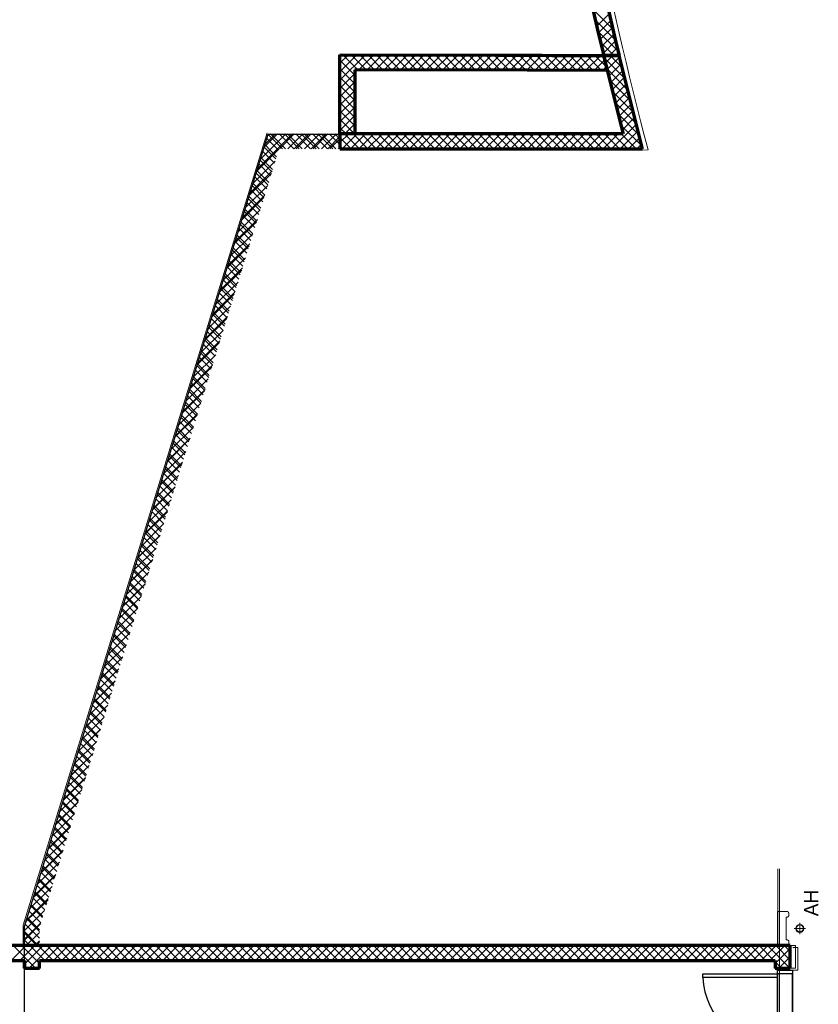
# Model space of a CAD drawing. Header units: millimetres. Extents: x 98667 to 994031, y -2704 to 533009.
# Tile 238 of 256: x 647249 to 657916, y 431122 to 444267. Entities that reach past the tile are written whole.
import ezdxf

# ---------------------------------------------------------------- set-up
doc = ezdxf.new("R2010")
doc.units = ezdxf.units.MM
doc.layers.get('Defpoints').update_dxf_attribs({"color": 251})
doc.layers.add('0_LOUNGES', color=7, linetype='Continuous', true_color=0xfac800)
for name, color, linetype, lineweight in [('A-WALL-FNSH', 1, 'Continuous', 15), ('A-WALL-FULL', 6, 'Continuous', 70), ('A-WALL-PATT', 5, 'Continuous', 15), ('AP0300R00$0$AP0300R00$0$A-CLNG_Lighting', 3, 'Continuous', 13), ('AP0300R00$0$AP0300R00$0$A-FLOR-SPCL', 1, 'Continuous', 15), ('AP0300R00$0$AP0300R00$0$A-RETAIL LINE', 5, 'Continuous', 15), ('AP0300R00$0$AP0300R00$1$A-DOOR-FULL', 2, 'Continuous', 25), ('AP0300R00$0$AP0300R00$1$A-DOOR-HEAD', 3, 'Continuous', 35), ('AP0300R00$0$I-ELEV-THIN', 2, 'Continuous', 25)]:
    doc.layers.add(name, color=color, linetype=linetype, lineweight=lineweight)
doc.layers.add('A-WALL-PATT-50', color=5, linetype='Continuous')
doc.styles.add('AP0300R00$0$AP0300R00$0$Helvetica', font='txt')

# ---------------------------------------------------------------- blocks, each defined once
blk = doc.blocks.new('AP0300R00$0$AP0300R00$0$Group-213')
at = {"layer": 'AP0300R00$0$AP0300R00$0$A-FLOR-SPCL', "linetype": 'Continuous'}
for p, q in [((-75, 0), (75, 0)), ((0, -75), (0, 75))]:
    blk.add_line(p, q, dxfattribs=at)

msp = doc.modelspace()

# ---------------------------------------------------------------- linework, layer by layer
at = {"layer": '0_LOUNGES', "color": 251, "extrusion": (-9.9569e-08, 8.03241e-09, 1)}
for p, q in [((651527, 442740, 0), (651526, 443796, 0)), ((651526, 443796, 0), (655064, 443773, 0)), ((647314, 432161, 0), (650569, 442740, 0)), ((650569, 442740, 0), (651527, 442740, 0)), ((647314, 429402, 0), (647314, 432161, 0))]:
    msp.add_line(p, q, dxfattribs=at)
msp.add_arc((716432, 458608, 0), 63136, 180.07976, 193.59026, dxfattribs=at)
at = {"layer": 'A-WALL-FNSH', "color": 251, "linetype": 'ByBlock'}
for p, q in [((647297, 432180), (650554, 442759)), ((647297, 432180), (650554, 442759)), ((654724, 442524), (655642, 442531)), ((647297, 431906), (647297, 432180)), ((647297, 431906), (647297, 432180)), ((657541, 431906), (657611, 431906)), ((657611, 431906), (657611, 431606)), ((647297, 431691), (644423, 431691)), ((647297, 431606), (647297, 431691)), ((647527, 431606), (647527, 431691)), ((647527, 431691), (657326, 431691)), ((657326, 431691), (657326, 431606)), ((647312, 431606), (647297, 431606)), ((647512, 431606), (647527, 431606)), ((657326, 431606), (657342, 431606)), ((657611, 431606), (657541, 431606))]:
    msp.add_line(p, q, dxfattribs=at)
at = {"layer": 'A-WALL-FNSH', "color": 251, "linetype": 'ByBlock', "lineweight": 0}
for p, q in [((657574, 431879, 0), (657644, 431879, 0)), ((657574, 431879, 0), (657644, 431879, 0)), ((657644, 431879, 0), (657643, 431579, 0)), ((657644, 431879, 0), (657643, 431579, 0)), ((657643, 431579, 0), (657573, 431579, 0)), ((657643, 431579, 0), (657573, 431579, 0))]:
    msp.add_line(p, q, dxfattribs=at)
at = {"layer": 'A-WALL-FNSH', "color": 251, "linetype": 'ByBlock'}
msp.add_arc((717516, 458678), 63947, 188.87032, 194.62654, dxfattribs=at)
at = {"layer": 'A-WALL-FULL', "color": 251, "linetype": 'ByBlock'}
for p, q in [((651527, 442744), (651527, 443800)), ((651527, 443800), (654227, 443793)), ((654227, 443793), (655049, 443791)), ((655049, 443791, 0), (655255, 443791, 0)), ((655049, 443791), (655097, 443591)), ((655255, 443790), (655049, 443791)), ((655049, 443791), (655308, 442744)), ((655255, 443791), (655049, 443791)), ((655566, 442544), (655255, 443790)), ((654027, 443594), (651727, 443600)), ((651727, 443600), (651727, 442744)), ((655097, 443591), (654027, 443594)), ((651527, 442744), (651526, 442544)), ((651727, 442744), (651527, 442744)), ((655308, 442744), (651527, 442744)), ((651526, 442544), (655566, 442544))]:
    msp.add_line(p, q, dxfattribs=at)
at = {"layer": 'A-WALL-FULL', "color": 251}
for p, q in [((651527, 442744, 0), (651526, 442544, 0)), ((657541, 431906), (644493, 431906)), ((657541, 431606), (657541, 431906)), ((644426, 431706), (647312, 431706)), ((647312, 431706), (647312, 431606)), ((647512, 431606), (647512, 431706)), ((647512, 431706), (657341, 431706)), ((657341, 431706), (657342, 431606)), ((647312, 431606), (647512, 431606)), ((657342, 431606), (657541, 431606))]:
    msp.add_line(p, q, dxfattribs=at)
at = {"layer": 'A-WALL-FULL', "color": 251, "linetype": 'ByBlock'}
for centre, radius, start, end in [((717373, 458653), 64071, 188.86136, 193.43654), ((717517, 458678), 64017, 188.86699, 193.44722)]:
    msp.add_arc(centre, radius, start, end, dxfattribs=at)
at = {"layer": 'A-WALL-PATT', "color": 251, "linetype": 'Continuous'}
for p, q in [((655207, 443993), (654939, 444263)), ((654979, 444090), (655145, 444256)), ((655021, 443909), (655188, 444074)), ((655184, 443791), (655007, 443969)), ((651527, 443685), (651642, 443800)), ((651527, 443461), (651867, 443799)), ((651764, 443600), (651565, 443800)), ((651989, 443599), (651790, 443799)), ((651891, 443599), (652091, 443799)), ((652213, 443598), (652014, 443799)), ((652115, 443599), (652316, 443798)), ((652438, 443598), (652238, 443798)), ((652340, 443598), (652540, 443798)), ((652662, 443597), (652463, 443798)), ((652564, 443597), (652765, 443797)), ((652887, 443597), (652687, 443797)), ((652789, 443597), (652989, 443796)), ((653111, 443596), (652912, 443797)), ((653013, 443596), (653214, 443796)), ((653336, 443595), (653136, 443796)), ((653238, 443596), (653439, 443795)), ((653560, 443595), (653361, 443795)), ((653462, 443595), (653663, 443795)), ((653785, 443594), (653585, 443795)), ((653687, 443595), (653888, 443794)), ((654009, 443594), (653810, 443794)), ((653912, 443594), (654112, 443793)), ((654234, 443593), (654034, 443794)), ((654136, 443593), (654337, 443793)), ((654458, 443592), (654259, 443793)), ((654361, 443593), (654561, 443792)), ((654683, 443592), (654483, 443792)), ((654585, 443592), (654786, 443792)), ((654907, 443591), (654708, 443792)), ((654810, 443592), (655010, 443791)), ((655086, 443636), (654932, 443791)), ((655073, 443693), (655172, 443791)), ((655128, 443791), (655230, 443893)), ((655256, 443784), (655250, 443790)), ((655331, 443484), (655057, 443760)), ((655118, 443513), (655283, 443677)), ((651727, 443412), (651527, 443613)), ((655034, 443591), (655085, 443641)), ((651527, 443237), (651727, 443436)), ((651727, 443187), (651527, 443388)), ((655406, 443183), (655131, 443460)), ((655162, 443333), (655328, 443498)), ((655207, 443154), (655373, 443319)), ((651527, 443014), (651727, 443213)), ((651727, 442962), (651527, 443163)), ((655482, 442882), (655205, 443161)), ((655251, 442974), (655417, 443139)), ((651527, 442790), (651727, 442989)), ((651720, 442744), (651527, 442938)), ((655295, 442794), (655462, 442960)), ((650420, 442272), (650892, 442744)), ((650520, 442596), (650667, 442744)), ((650759, 442544), (650564, 442739)), ((650984, 442544), (650784, 442744)), ((650916, 442544), (651116, 442744)), ((651208, 442544), (651008, 442744)), ((651141, 442544), (651341, 442744)), ((651433, 442544), (651233, 442744)), ((651527, 442674), (651457, 442744)), ((651527, 442628), (651643, 442744)), ((651788, 442544), (651589, 442744)), ((651667, 442544), (651868, 442744)), ((651706, 442744), (651727, 442765)), ((652012, 442544), (651813, 442744)), ((651892, 442544), (652093, 442744)), ((652236, 442544), (652037, 442744)), ((652117, 442544), (652318, 442744)), ((652460, 442544), (652261, 442744)), ((652342, 442544), (652543, 442744)), ((652684, 442544), (652485, 442744)), ((652567, 442544), (652768, 442744)), ((652908, 442544), (652709, 442744)), ((652792, 442544), (652993, 442744)), ((653132, 442544), (652933, 442744)), ((653017, 442544), (653218, 442744)), ((653356, 442544), (653157, 442744)), ((653242, 442544), (653444, 442744)), ((653579, 442544), (653381, 442744)), ((653468, 442544), (653669, 442744)), ((653803, 442544), (653604, 442744)), ((653693, 442544), (653894, 442744)), ((654027, 442544), (653828, 442744)), ((653918, 442544), (654119, 442744)), ((654251, 442544), (654052, 442744)), ((654143, 442544), (654344, 442744)), ((654475, 442544), (654276, 442744)), ((654368, 442544), (654569, 442744)), ((654699, 442544), (654500, 442744)), ((654593, 442544), (654794, 442744)), ((654923, 442544), (654724, 442744)), ((654818, 442544), (655019, 442744)), ((655147, 442544), (654948, 442744)), ((655044, 442544), (655245, 442744)), ((655371, 442544), (655172, 442744)), ((655269, 442544), (655507, 442781)), ((655557, 442582), (655279, 442861)), ((651365, 442544), (651527, 442706)), ((655494, 442544), (655552, 442601)), ((650671, 442408), (650511, 442568)), ((651564, 442544), (651527, 442582)), ((650618, 442236), (650458, 442396)), ((650320, 441948), (650622, 442250)), ((650565, 442064), (650405, 442224)), ((650512, 441893), (650352, 442053)), ((650220, 441623), (650523, 441926)), ((650460, 441721), (650300, 441881)), ((650407, 441549), (650247, 441709)), ((650120, 441299), (650423, 441601)), ((650354, 441378), (650194, 441538)), ((650301, 441206), (650141, 441366)), ((650020, 440975), (650323, 441277)), ((650248, 441034), (650088, 441194)), ((650195, 440863), (650035, 441023)), ((649921, 440650), (650223, 440953)), ((650142, 440691), (649982, 440851)), ((649821, 440326), (650123, 440628)), ((650090, 440519), (649930, 440679)), ((650037, 440348), (649877, 440508)), ((649721, 440002), (650023, 440304)), ((649984, 440176), (649824, 440336)), ((649931, 440004), (649771, 440164)), ((649621, 439677), (649923, 439980)), ((649878, 439833), (649718, 439993)), ((649825, 439661), (649665, 439821)), ((649521, 439353), (649824, 439655)), ((649773, 439489), (649613, 439649)), ((649720, 439318), (649560, 439478)), ((649421, 439028), (649724, 439331)), ((649667, 439146), (649507, 439306)), ((649614, 438974), (649454, 439134)), ((649321, 438704), (649624, 439006)), ((649561, 438803), (649401, 438963)), ((649508, 438631), (649348, 438791)), ((649222, 438380), (649524, 438682)), ((649455, 438459), (649295, 438619)), ((649403, 438288), (649243, 438448)), ((649122, 438055), (649424, 438358)), ((649350, 438116), (649190, 438276)), ((649022, 437731), (649324, 438033)), ((649297, 437945), (649137, 438105)), ((649244, 437773), (649084, 437933)), ((649191, 437601), (649031, 437761)), ((648922, 437407), (649224, 437709)), ((649138, 437430), (648978, 437590)), ((648822, 437082), (649125, 437385)), ((649086, 437258), (648926, 437418)), ((649033, 437086), (648873, 437246)), ((648722, 436758), (649025, 437060)), ((648980, 436915), (648820, 437075)), ((648927, 436743), (648767, 436903)), ((648622, 436434), (648925, 436736)), ((648874, 436571), (648714, 436731)), ((648821, 436400), (648661, 436560)), ((648523, 436109), (648825, 436412)), ((648768, 436228), (648608, 436388)), ((648716, 436056), (648556, 436216)), ((648423, 435785), (648725, 436087)), ((648663, 435885), (648503, 436045)), ((648610, 435713), (648450, 435873)), ((648323, 435460), (648625, 435763)), ((648557, 435541), (648397, 435701)), ((648504, 435370), (648344, 435530)), ((648223, 435136), (648525, 435438)), ((648451, 435198), (648291, 435358)), ((648123, 434812), (648426, 435114)), ((648399, 435026), (648239, 435186)), ((648346, 434855), (648186, 435015)), ((648293, 434683), (648133, 434843)), ((648023, 434487), (648326, 434790)), ((648240, 434511), (648080, 434671)), ((647923, 434163), (648226, 434465)), ((648187, 434340), (648027, 434500)), ((648134, 434168), (647974, 434328)), ((647824, 433839), (648126, 434141)), ((648081, 433996), (647921, 434156)), ((648029, 433825), (647869, 433985)), ((647724, 433514), (648026, 433817)), ((647976, 433653), (647816, 433813)), ((647923, 433481), (647763, 433641)), ((647624, 433190), (647926, 433492)), ((647870, 433310), (647710, 433470)), ((647817, 433138), (647657, 433298)), ((647524, 432866), (647826, 433168)), ((647764, 432966), (647604, 433126)), ((647711, 432795), (647551, 432955)), ((647424, 432541), (647727, 432844)), ((647659, 432623), (647499, 432783)), ((647606, 432451), (647446, 432611)), ((647324, 432217), (647627, 432519)), ((647553, 432280), (647393, 432440)), ((647513, 432095), (647340, 432268)), ((647312, 431980), (647527, 432195)), ((647478, 431906), (647313, 432071)), ((647462, 431906), (647512, 431956)), ((647136, 431706), (647337, 431906)), ((647512, 431667), (647273, 431906)), ((647312, 431657), (647562, 431906)), ((647696, 431706), (647497, 431906)), ((647586, 431706), (647787, 431906)), ((647920, 431706), (647721, 431906)), ((647811, 431706), (648012, 431906)), ((648144, 431706), (647945, 431906)), ((648037, 431706), (648238, 431906)), ((648368, 431706), (648169, 431906)), ((648262, 431706), (648463, 431906)), ((648592, 431706), (648393, 431906)), ((648487, 431706), (648688, 431906)), ((648816, 431706), (648617, 431906)), ((648712, 431706), (648913, 431906)), ((649040, 431706), (648841, 431906)), ((648937, 431706), (649138, 431906)), ((649263, 431706), (649065, 431906)), ((649162, 431706), (649363, 431906)), ((649487, 431706), (649288, 431906)), ((649387, 431706), (649588, 431906)), ((649711, 431706), (649512, 431906)), ((649612, 431706), (649814, 431906)), ((649935, 431706), (649736, 431906)), ((649838, 431706), (650039, 431906)), ((650159, 431706), (649960, 431906)), ((650063, 431706), (650264, 431906)), ((650383, 431706), (650184, 431906)), ((650288, 431706), (650489, 431906)), ((650607, 431706), (650408, 431906)), ((650513, 431706), (650714, 431906)), ((650831, 431706), (650632, 431906)), ((650738, 431706), (650939, 431906)), ((651055, 431706), (650856, 431906)), ((650963, 431706), (651164, 431906)), ((651278, 431706), (651080, 431906)), ((651188, 431706), (651389, 431906)), ((651502, 431706), (651303, 431906)), ((651413, 431706), (651615, 431906)), ((651726, 431706), (651527, 431906)), ((651639, 431706), (651840, 431906)), ((651950, 431706), (651751, 431906)), ((651864, 431706), (652065, 431906)), ((652174, 431706), (651975, 431906)), ((652089, 431706), (652290, 431906)), ((652398, 431706), (652199, 431906)), ((652314, 431706), (652515, 431906)), ((652622, 431706), (652423, 431906)), ((652539, 431706), (652740, 431906)), ((652846, 431706), (652647, 431906)), ((652764, 431706), (652965, 431906)), ((653070, 431706), (652871, 431906)), ((652989, 431706), (653190, 431906)), ((653294, 431706), (653095, 431906)), ((653214, 431706), (653416, 431906)), ((653517, 431706), (653318, 431906)), ((653440, 431706), (653641, 431906)), ((653741, 431706), (653542, 431906)), ((653665, 431706), (653866, 431906)), ((653965, 431706), (653766, 431906)), ((653890, 431706), (654091, 431906)), ((654189, 431706), (653990, 431906)), ((654115, 431706), (654316, 431906)), ((654413, 431706), (654214, 431906)), ((654340, 431706), (654541, 431906)), ((654637, 431706), (654438, 431906)), ((654565, 431706), (654766, 431906)), ((654861, 431706), (654662, 431906)), ((654790, 431706), (654991, 431906)), ((655085, 431706), (654886, 431906)), ((655015, 431706), (655217, 431906)), ((655309, 431706), (655110, 431906)), ((655241, 431706), (655442, 431906)), ((655532, 431706), (655334, 431906)), ((655466, 431706), (655667, 431906)), ((655756, 431706), (655557, 431906)), ((655691, 431706), (655892, 431906)), ((655980, 431706), (655781, 431906)), ((655916, 431706), (656117, 431906)), ((656204, 431706), (656005, 431906)), ((656141, 431706), (656342, 431906)), ((656428, 431706), (656229, 431906)), ((656366, 431706), (656567, 431906)), ((656652, 431706), (656453, 431906)), ((656591, 431706), (656792, 431906)), ((656876, 431706), (656677, 431906)), ((656817, 431706), (657018, 431906)), ((657100, 431706), (656901, 431906)), ((657042, 431706), (657243, 431906)), ((657324, 431706), (657125, 431906)), ((657267, 431706), (657468, 431906)), ((657541, 431712), (657349, 431906)), ((657423, 431606), (657341, 431688)), ((657391, 431606), (657541, 431755)), ((647348, 431606), (647312, 431643)), ((647486, 431606), (647512, 431632))]:
    msp.add_line(p, q, dxfattribs=at)
at = {"layer": 'A-WALL-PATT-50', "color": 251, "linetype": 'Continuous'}
for p, q in [((655172, 444141), (654905, 444409)), ((654958, 444181), (655124, 444347)), ((655207, 443993), (654939, 444263)), ((654979, 444090), (655145, 444256)), ((655242, 443846), (654973, 444116)), ((655000, 443999), (655166, 444165)), ((655021, 443909), (655188, 444074)), ((655184, 443791), (655007, 443969)), ((655043, 443818), (655209, 443983)), ((651527, 443797), (651530, 443800)), ((651527, 443685), (651642, 443800)), ((651527, 443573), (651754, 443800)), ((651527, 443461), (651867, 443799)), ((651764, 443600), (651565, 443800)), ((651877, 443599), (651677, 443800)), ((651778, 443600), (651979, 443799)), ((651989, 443599), (651790, 443799)), ((651891, 443599), (652091, 443799)), ((652101, 443599), (651902, 443799)), ((652003, 443599), (652204, 443798)), ((652213, 443598), (652014, 443799)), ((652115, 443599), (652316, 443798)), ((652326, 443598), (652126, 443799)), ((652228, 443598), (652428, 443798)), ((652438, 443598), (652238, 443798)), ((652340, 443598), (652540, 443798)), ((652550, 443598), (652351, 443798)), ((652452, 443598), (652653, 443797)), ((652662, 443597), (652463, 443798)), ((652564, 443597), (652765, 443797)), ((652775, 443597), (652575, 443797)), ((652677, 443597), (652877, 443797)), ((652887, 443597), (652687, 443797)), ((652789, 443597), (652989, 443796)), ((652999, 443596), (652800, 443797)), ((652901, 443597), (653102, 443796)), ((653111, 443596), (652912, 443797)), ((653013, 443596), (653214, 443796)), ((653224, 443596), (653024, 443796)), ((653126, 443596), (653326, 443795)), ((653336, 443595), (653136, 443796)), ((653238, 443596), (653439, 443795)), ((653448, 443595), (653249, 443796)), ((653350, 443595), (653551, 443795)), ((653560, 443595), (653361, 443795)), ((653462, 443595), (653663, 443795)), ((653673, 443595), (653473, 443795)), ((653575, 443595), (653775, 443794)), ((653785, 443594), (653585, 443795)), ((653687, 443595), (653888, 443794)), ((653897, 443594), (653698, 443794)), ((653799, 443594), (654000, 443794)), ((654009, 443594), (653810, 443794)), ((653912, 443594), (654112, 443793)), ((654121, 443593), (653922, 443794)), ((654024, 443594), (654224, 443793)), ((654234, 443593), (654034, 443794)), ((654136, 443593), (654337, 443793)), ((654346, 443593), (654147, 443793)), ((654248, 443593), (654449, 443793)), ((654458, 443592), (654259, 443793)), ((654361, 443593), (654561, 443792)), ((654570, 443592), (654371, 443793)), ((654473, 443592), (654673, 443792)), ((654683, 443592), (654483, 443792)), ((654585, 443592), (654786, 443792)), ((654795, 443592), (654595, 443792)), ((654697, 443592), (654898, 443791)), ((654907, 443591), (654708, 443792)), ((654810, 443592), (655010, 443791)), ((655019, 443591), (654820, 443792)), ((655086, 443636), (654932, 443791)), ((655072, 443791), (655042, 443821)), ((655051, 443785), (655044, 443791)), ((655051, 443783), (655059, 443791)), ((655073, 443693), (655172, 443791)), ((655128, 443791), (655230, 443893)), ((655294, 443634), (655138, 443791)), ((655241, 443791), (655252, 443802)), ((655256, 443784), (655250, 443790)), ((651727, 443525), (651527, 443726)), ((654922, 443591), (655063, 443732)), ((655331, 443484), (655057, 443760)), ((655096, 443603), (655261, 443767)), ((655118, 443513), (655283, 443677)), ((651727, 443412), (651527, 443613)), ((651527, 443349), (651727, 443548)), ((655034, 443591), (655085, 443641)), ((655369, 443333), (655094, 443610)), ((655140, 443423), (655305, 443588)), ((651727, 443300), (651527, 443501)), ((651527, 443237), (651727, 443436)), ((651727, 443187), (651527, 443388)), ((655406, 443183), (655131, 443460)), ((655162, 443333), (655328, 443498)), ((655184, 443244), (655350, 443408)), ((651527, 443126), (651727, 443324)), ((651727, 443074), (651527, 443276)), ((655444, 443033), (655168, 443310)), ((655207, 443154), (655373, 443319)), ((651527, 443014), (651727, 443213)), ((651727, 442962), (651527, 443163)), ((655482, 442882), (655205, 443161)), ((655229, 443064), (655395, 443229)), ((655251, 442974), (655417, 443139)), ((651527, 442902), (651727, 443101)), ((651727, 442849), (651527, 443050)), ((655519, 442732), (655242, 443011)), ((655273, 442884), (655440, 443050)), ((651527, 442790), (651727, 442989)), ((651720, 442744), (651527, 442938)), ((651593, 442744), (651727, 442877)), ((655156, 442544), (655485, 442870)), ((655295, 442794), (655462, 442960)), ((650459, 442399), (650805, 442743)), ((650509, 442561), (650692, 442743)), ((650558, 442722), (650580, 442744)), ((650799, 442544), (650601, 442744)), ((650911, 442544), (650713, 442743)), ((650717, 442544), (650917, 442743)), ((651023, 442544), (650825, 442743)), ((650829, 442544), (651029, 442742)), ((651135, 442544), (650937, 442743)), ((650942, 442544), (651141, 442742)), ((651247, 442544), (651050, 442742)), ((651055, 442544), (651254, 442742)), ((651359, 442544), (651162, 442742)), ((651167, 442544), (651366, 442742)), ((651471, 442544), (651274, 442742)), ((651280, 442544), (651478, 442741)), ((651527, 442601), (651386, 442741)), ((651527, 442713), (651499, 442741)), ((651608, 442744), (651527, 442825)), ((651527, 442741), (651530, 442744)), ((651527, 442628), (651643, 442744)), ((651554, 442544), (651755, 442744)), ((651788, 442544), (651589, 442744)), ((651667, 442544), (651868, 442744)), ((651900, 442544), (651701, 442744)), ((651706, 442744), (651727, 442765)), ((651779, 442544), (651980, 442744)), ((652012, 442544), (651813, 442744)), ((651892, 442544), (652093, 442744)), ((652124, 442544), (651925, 442744)), ((652004, 442544), (652205, 442744)), ((652236, 442544), (652037, 442744)), ((652117, 442544), (652318, 442744)), ((652348, 442544), (652149, 442744)), ((652229, 442544), (652430, 442744)), ((652460, 442544), (652261, 442744)), ((652342, 442544), (652543, 442744)), ((652572, 442544), (652373, 442744)), ((652455, 442544), (652656, 442744)), ((652684, 442544), (652485, 442744)), ((652567, 442544), (652768, 442744)), ((652796, 442544), (652597, 442744)), ((652680, 442544), (652881, 442744)), ((652908, 442544), (652709, 442744)), ((652792, 442544), (652993, 442744)), ((653020, 442544), (652821, 442744)), ((652905, 442544), (653106, 442744)), ((653132, 442544), (652933, 442744)), ((653017, 442544), (653218, 442744)), ((653244, 442544), (653045, 442744)), ((653130, 442544), (653331, 442744)), ((653356, 442544), (653157, 442744)), ((653242, 442544), (653444, 442744)), ((653468, 442544), (653269, 442744)), ((653355, 442544), (653556, 442744)), ((653579, 442544), (653381, 442744)), ((653468, 442544), (653669, 442744)), ((653691, 442544), (653493, 442744)), ((653580, 442544), (653781, 442744)), ((653803, 442544), (653604, 442744)), ((653693, 442544), (653894, 442744)), ((653915, 442544), (653716, 442744)), ((653805, 442544), (654006, 442744)), ((654027, 442544), (653828, 442744)), ((653918, 442544), (654119, 442744)), ((654139, 442544), (653940, 442744)), ((654030, 442544), (654232, 442744)), ((654251, 442544), (654052, 442744)), ((654143, 442544), (654344, 442744)), ((654363, 442544), (654164, 442744)), ((654256, 442544), (654457, 442744)), ((654475, 442544), (654276, 442744)), ((654368, 442544), (654569, 442744)), ((654587, 442544), (654388, 442744)), ((654481, 442544), (654682, 442744)), ((654699, 442544), (654500, 442744)), ((654593, 442544), (654794, 442744)), ((654811, 442544), (654612, 442744)), ((654706, 442544), (654907, 442744)), ((654923, 442544), (654724, 442744)), ((654818, 442544), (655019, 442744)), ((655035, 442544), (654836, 442744)), ((654931, 442544), (655132, 442744)), ((655147, 442544), (654948, 442744)), ((655044, 442544), (655245, 442744)), ((655259, 442544), (655060, 442744)), ((655371, 442544), (655172, 442744)), ((655269, 442544), (655507, 442781)), ((655557, 442582), (655279, 442861)), ((655483, 442544), (655284, 442744)), ((650680, 442438), (650521, 442599)), ((650707, 442524), (650547, 442685)), ((651392, 442544), (651527, 442678)), ((651676, 442544), (651527, 442694)), ((655381, 442544), (655529, 442691)), ((655494, 442544), (655552, 442601)), ((650409, 442238), (650711, 442538)), ((650654, 442352), (650494, 442513)), ((651505, 442544), (651526, 442565)), ((651564, 442544), (651527, 442582)), ((650360, 442077), (650661, 442377)), ((650601, 442181), (650441, 442341)), ((650627, 442266), (650468, 442427)), ((650310, 441915), (650612, 442215)), ((650575, 442095), (650415, 442255)), ((650522, 441923), (650362, 442083)), ((650548, 442009), (650388, 442169)), ((650260, 441754), (650562, 442054)), ((650495, 441837), (650335, 441997)), ((650211, 441593), (650512, 441893)), ((650442, 441665), (650282, 441825)), ((650469, 441751), (650309, 441911)), ((650161, 441431), (650463, 441731)), ((650416, 441579), (650256, 441740)), ((650111, 441270), (650413, 441570)), ((650363, 441407), (650203, 441568)), ((650389, 441493), (650229, 441654)), ((650336, 441321), (650177, 441482)), ((650062, 441109), (650363, 441409)), ((650283, 441149), (650124, 441310)), ((650310, 441235), (650150, 441396)), ((650012, 440947), (650314, 441247)), ((650257, 441063), (650097, 441224)), ((649962, 440786), (650264, 441086)), ((650204, 440891), (650044, 441052)), ((650231, 440977), (650071, 441138)), ((649913, 440625), (650214, 440925)), ((650178, 440805), (650018, 440966)), ((649863, 440463), (650165, 440763)), ((650125, 440633), (649965, 440794)), ((650151, 440719), (649991, 440880)), ((650098, 440547), (649938, 440708)), ((649813, 440302), (650115, 440602)), ((650045, 440375), (649885, 440536)), ((650072, 440461), (649912, 440622)), ((649764, 440141), (650065, 440441)), ((649992, 440204), (649833, 440364)), ((650019, 440289), (649859, 440450)), ((649714, 439979), (650016, 440279)), ((649966, 440118), (649806, 440278)), ((649664, 439818), (649966, 440118)), ((649913, 439946), (649753, 440106)), ((649939, 440032), (649780, 440192)), ((649887, 439860), (649727, 440020)), ((649615, 439657), (649916, 439956)), ((649834, 439688), (649674, 439848)), ((649860, 439774), (649700, 439934)), ((649565, 439495), (649867, 439795)), ((649807, 439602), (649647, 439763)), ((649515, 439334), (649817, 439634)), ((649754, 439430), (649594, 439591)), ((649781, 439516), (649621, 439677)), ((649466, 439173), (649767, 439472)), ((649728, 439344), (649568, 439505)), ((649675, 439172), (649515, 439333)), ((649701, 439258), (649541, 439419)), ((649416, 439011), (649718, 439311)), ((649648, 439086), (649489, 439247)), ((649366, 438850), (649668, 439150)), ((649595, 438914), (649436, 439075)), ((649622, 439000), (649462, 439161)), ((649317, 438688), (649618, 438988)), ((649569, 438828), (649409, 438989)), ((649267, 438527), (649569, 438827)), ((649516, 438656), (649356, 438817)), ((649542, 438742), (649383, 438903)), ((649217, 438366), (649519, 438666)), ((649490, 438570), (649330, 438731)), ((649437, 438398), (649277, 438559)), ((649463, 438484), (649303, 438645)), ((649168, 438204), (649469, 438504)), ((649410, 438313), (649250, 438473)), ((649118, 438043), (649420, 438343)), ((649357, 438141), (649197, 438301)), ((649384, 438227), (649224, 438387)), ((649068, 437882), (649370, 438182)), ((649304, 437969), (649145, 438129)), ((649331, 438055), (649171, 438215)), ((649019, 437720), (649320, 438020)), ((649278, 437883), (649118, 438043)), ((649225, 437711), (649065, 437871)), ((649251, 437797), (649092, 437957)), ((648969, 437559), (649271, 437859)), ((649198, 437625), (649039, 437786)), ((648919, 437398), (649221, 437698)), ((649146, 437453), (648986, 437614)), ((649172, 437539), (649012, 437700)), ((648870, 437236), (649171, 437536)), ((649119, 437367), (648959, 437528)), ((648820, 437075), (649122, 437375)), ((649066, 437195), (648906, 437356)), ((649093, 437281), (648933, 437442)), ((648770, 436914), (649072, 437214)), ((649040, 437109), (648880, 437270)), ((648987, 436937), (648827, 437098)), ((649013, 437023), (648853, 437184)), ((648721, 436752), (649022, 437052)), ((648960, 436851), (648801, 437012)), ((648671, 436591), (648973, 436891)), ((648907, 436679), (648748, 436840)), ((648934, 436765), (648774, 436926)), ((648621, 436430), (648923, 436730)), ((648881, 436593), (648721, 436754)), ((648572, 436268), (648873, 436568)), ((648828, 436421), (648668, 436582)), ((648854, 436507), (648695, 436668)), ((648802, 436336), (648642, 436496)), ((648522, 436107), (648824, 436407)), ((648749, 436164), (648589, 436324)), ((648775, 436250), (648615, 436410)), ((648472, 435946), (648774, 436246)), ((648722, 436078), (648562, 436238)), ((648423, 435784), (648724, 436084)), ((648669, 435906), (648509, 436066)), ((648696, 435992), (648536, 436152)), ((648373, 435623), (648675, 435923)), ((648616, 435734), (648457, 435895)), ((648643, 435820), (648483, 435980)), ((648590, 435648), (648430, 435809)), ((648323, 435462), (648625, 435762)), ((648537, 435476), (648377, 435637)), ((648563, 435562), (648404, 435723)), ((648274, 435300), (648575, 435600)), ((648510, 435390), (648351, 435551)), ((648224, 435139), (648526, 435439)), ((648458, 435218), (648298, 435379)), ((648484, 435304), (648324, 435465)), ((648174, 434978), (648476, 435278)), ((648431, 435132), (648271, 435293)), ((648125, 434816), (648426, 435116)), ((648378, 434960), (648218, 435121)), ((648405, 435046), (648245, 435207)), ((648352, 434874), (648192, 435035)), ((648075, 434655), (648377, 434955)), ((648299, 434702), (648139, 434863)), ((648325, 434788), (648165, 434949)), ((648025, 434494), (648327, 434794)), ((648272, 434616), (648113, 434777)), ((647976, 434332), (648277, 434632)), ((648219, 434445), (648060, 434605)), ((648246, 434530), (648086, 434691)), ((647926, 434171), (648228, 434471)), ((648193, 434359), (648033, 434519)), ((648140, 434187), (647980, 434347)), ((648166, 434273), (648007, 434433)), ((647876, 434010), (648178, 434310)), ((648114, 434101), (647954, 434261)), ((647827, 433848), (648128, 434148)), ((648061, 433929), (647901, 434089)), ((648087, 434015), (647927, 434175)), ((647777, 433687), (648078, 433987)), ((648034, 433843), (647874, 434003)), ((647727, 433526), (648029, 433825)), ((647981, 433671), (647821, 433832)), ((648008, 433757), (647848, 433918)), ((647678, 433364), (647979, 433664)), ((647928, 433499), (647769, 433660)), ((647955, 433585), (647795, 433746)), ((647902, 433413), (647742, 433574)), ((647628, 433203), (647929, 433503)), ((647849, 433241), (647689, 433402)), ((647875, 433327), (647716, 433488)), ((647578, 433042), (647880, 433341)), ((647822, 433155), (647663, 433316)), ((647529, 432880), (647830, 433180)), ((647770, 432983), (647610, 433144)), ((647796, 433069), (647636, 433230)), ((647479, 432719), (647780, 433019)), ((647743, 432897), (647583, 433058)), ((647690, 432725), (647530, 432886)), ((647717, 432811), (647557, 432972)), ((647429, 432557), (647731, 432857)), ((647664, 432639), (647504, 432800)), ((647380, 432396), (647681, 432696)), ((647611, 432468), (647451, 432628)), ((647637, 432553), (647477, 432714)), ((647330, 432235), (647631, 432535)), ((647584, 432382), (647425, 432542)), ((647313, 432106), (647582, 432373)), ((647531, 432210), (647372, 432370)), ((647558, 432296), (647398, 432456)), ((647513, 432116), (647345, 432284)), ((647312, 431994), (647532, 432212)), ((647497, 431906), (647313, 432092)), ((647513, 432004), (647319, 432198)), ((647385, 431906), (647312, 431980)), ((647337, 431906), (647513, 432081)), ((647450, 431906), (647512, 431969)), ((647136, 431706), (647337, 431906)), ((647460, 431606), (647162, 431906)), ((647249, 431706), (647450, 431906)), ((647512, 431667), (647273, 431906)), ((647312, 431657), (647562, 431906)), ((647373, 431606), (647675, 431906)), ((647584, 431706), (647385, 431906)), ((647696, 431706), (647497, 431906)), ((647586, 431706), (647787, 431906)), ((647808, 431706), (647609, 431906)), ((647699, 431706), (647900, 431906)), ((647920, 431706), (647721, 431906)), ((647811, 431706), (648012, 431906)), ((648032, 431706), (647833, 431906)), ((647924, 431706), (648125, 431906)), ((648144, 431706), (647945, 431906)), ((648037, 431706), (648238, 431906)), ((648256, 431706), (648057, 431906)), ((648149, 431706), (648350, 431906)), ((648368, 431706), (648169, 431906)), ((648262, 431706), (648463, 431906)), ((648480, 431706), (648281, 431906)), ((648374, 431706), (648575, 431906)), ((648592, 431706), (648393, 431906)), ((648487, 431706), (648688, 431906)), ((648704, 431706), (648505, 431906)), ((648599, 431706), (648800, 431906)), ((648816, 431706), (648617, 431906)), ((648712, 431706), (648913, 431906)), ((648928, 431706), (648729, 431906)), ((648824, 431706), (649026, 431906)), ((649040, 431706), (648841, 431906)), ((648937, 431706), (649138, 431906)), ((649152, 431706), (648953, 431906)), ((649050, 431706), (649251, 431906)), ((649263, 431706), (649065, 431906)), ((649162, 431706), (649363, 431906)), ((649375, 431706), (649177, 431906)), ((649275, 431706), (649476, 431906)), ((649487, 431706), (649288, 431906)), ((649387, 431706), (649588, 431906)), ((649599, 431706), (649400, 431906)), ((649500, 431706), (649701, 431906)), ((649711, 431706), (649512, 431906)), ((649612, 431706), (649814, 431906)), ((649823, 431706), (649624, 431906)), ((649725, 431706), (649926, 431906)), ((649935, 431706), (649736, 431906)), ((649838, 431706), (650039, 431906)), ((650047, 431706), (649848, 431906)), ((649950, 431706), (650151, 431906)), ((650159, 431706), (649960, 431906)), ((650063, 431706), (650264, 431906)), ((650271, 431706), (650072, 431906)), ((650175, 431706), (650376, 431906)), ((650383, 431706), (650184, 431906)), ((650288, 431706), (650489, 431906)), ((650495, 431706), (650296, 431906)), ((650400, 431706), (650601, 431906)), ((650607, 431706), (650408, 431906)), ((650513, 431706), (650714, 431906)), ((650719, 431706), (650520, 431906)), ((650625, 431706), (650827, 431906)), ((650831, 431706), (650632, 431906)), ((650738, 431706), (650939, 431906)), ((650943, 431706), (650744, 431906)), ((650851, 431706), (651052, 431906)), ((651055, 431706), (650856, 431906)), ((650963, 431706), (651164, 431906)), ((651167, 431706), (650968, 431906)), ((651076, 431706), (651277, 431906)), ((651278, 431706), (651080, 431906)), ((651188, 431706), (651389, 431906)), ((651390, 431706), (651192, 431906)), ((651301, 431706), (651502, 431906)), ((651502, 431706), (651303, 431906)), ((651413, 431706), (651615, 431906)), ((651614, 431706), (651415, 431906)), ((651526, 431706), (651727, 431906)), ((651726, 431706), (651527, 431906)), ((651639, 431706), (651840, 431906)), ((651838, 431706), (651639, 431906)), ((651751, 431706), (651952, 431906)), ((651950, 431706), (651751, 431906)), ((652062, 431706), (651863, 431906)), ((651864, 431706), (652065, 431906)), ((652174, 431706), (651975, 431906)), ((651976, 431706), (652177, 431906)), ((652286, 431706), (652087, 431906)), ((652089, 431706), (652290, 431906)), ((652398, 431706), (652199, 431906)), ((652201, 431706), (652402, 431906)), ((652510, 431706), (652311, 431906)), ((652314, 431706), (652515, 431906)), ((652622, 431706), (652423, 431906)), ((652427, 431706), (652628, 431906)), ((652734, 431706), (652535, 431906)), ((652539, 431706), (652740, 431906)), ((652846, 431706), (652647, 431906)), ((652652, 431706), (652853, 431906)), ((652958, 431706), (652759, 431906)), ((652764, 431706), (652965, 431906)), ((653070, 431706), (652871, 431906)), ((652877, 431706), (653078, 431906)), ((653182, 431706), (652983, 431906)), ((652989, 431706), (653190, 431906)), ((653294, 431706), (653095, 431906)), ((653102, 431706), (653303, 431906)), ((653405, 431706), (653207, 431906)), ((653214, 431706), (653416, 431906)), ((653517, 431706), (653318, 431906)), ((653327, 431706), (653528, 431906)), ((653629, 431706), (653430, 431906)), ((653440, 431706), (653641, 431906)), ((653741, 431706), (653542, 431906)), ((653552, 431706), (653753, 431906)), ((653853, 431706), (653654, 431906)), ((653665, 431706), (653866, 431906)), ((653965, 431706), (653766, 431906)), ((653777, 431706), (653978, 431906)), ((654077, 431706), (653878, 431906)), ((653890, 431706), (654091, 431906)), ((654189, 431706), (653990, 431906)), ((654002, 431706), (654204, 431906)), ((654301, 431706), (654102, 431906)), ((654115, 431706), (654316, 431906)), ((654413, 431706), (654214, 431906)), ((654228, 431706), (654429, 431906)), ((654525, 431706), (654326, 431906)), ((654340, 431706), (654541, 431906)), ((654637, 431706), (654438, 431906)), ((654453, 431706), (654654, 431906)), ((654749, 431706), (654550, 431906)), ((654565, 431706), (654766, 431906)), ((654861, 431706), (654662, 431906)), ((654678, 431706), (654879, 431906)), ((654973, 431706), (654774, 431906)), ((654790, 431706), (654991, 431906)), ((655085, 431706), (654886, 431906)), ((654903, 431706), (655104, 431906)), ((655197, 431706), (654998, 431906)), ((655015, 431706), (655217, 431906)), ((655309, 431706), (655110, 431906)), ((655128, 431706), (655329, 431906)), ((655420, 431706), (655222, 431906)), ((655241, 431706), (655442, 431906)), ((655532, 431706), (655334, 431906)), ((655353, 431706), (655554, 431906)), ((655644, 431706), (655445, 431906)), ((655466, 431706), (655667, 431906)), ((655756, 431706), (655557, 431906)), ((655578, 431706), (655779, 431906)), ((655868, 431706), (655669, 431906)), ((655691, 431706), (655892, 431906)), ((655980, 431706), (655781, 431906)), ((655803, 431706), (656005, 431906)), ((656092, 431706), (655893, 431906)), ((655916, 431706), (656117, 431906)), ((656204, 431706), (656005, 431906)), ((656029, 431706), (656230, 431906)), ((656316, 431706), (656117, 431906)), ((656141, 431706), (656342, 431906)), ((656428, 431706), (656229, 431906)), ((656254, 431706), (656455, 431906)), ((656540, 431706), (656341, 431906)), ((656366, 431706), (656567, 431906)), ((656652, 431706), (656453, 431906)), ((656479, 431706), (656680, 431906)), ((656764, 431706), (656565, 431906)), ((656591, 431706), (656792, 431906)), ((656876, 431706), (656677, 431906)), ((656704, 431706), (656905, 431906)), ((656988, 431706), (656789, 431906)), ((656817, 431706), (657018, 431906)), ((657100, 431706), (656901, 431906)), ((656929, 431706), (657130, 431906)), ((657212, 431706), (657013, 431906)), ((657042, 431706), (657243, 431906)), ((657324, 431706), (657125, 431906)), ((657154, 431706), (657355, 431906)), ((657535, 431606), (657237, 431906)), ((657267, 431706), (657468, 431906)), ((657341, 431669), (657541, 431867)), ((657541, 431712), (657349, 431906)), ((657541, 431825), (657460, 431906)), ((657423, 431606), (657341, 431688)), ((657391, 431606), (657541, 431755)), ((647348, 431606), (647312, 431643)), ((647486, 431606), (647512, 431632)), ((657504, 431606), (657541, 431643))]:
    msp.add_line(p, q, dxfattribs=at)
at = {"layer": 'AP0300R00$0$AP0300R00$0$A-CLNG_Lighting', "color": 251}
for radius in [54, 54, 46.5, 46.5]:
    msp.add_circle((657669, 432135, -2), radius, dxfattribs=at)
at = {"layer": 'AP0300R00$0$AP0300R00$0$A-RETAIL LINE', "color": 251, "lineweight": 0}
msp.add_line((657374, 432933, 0), (657374, 431886, 0), dxfattribs=at)
msp.add_line((657374, 432933, 0), (657374, 431886, 0), dxfattribs=at)
at = {"layer": 'AP0300R00$0$AP0300R00$0$A-RETAIL LINE', "color": 251}
for p, q in [((657373, 432360, -2), (657372, 431910, -2)), ((657373, 432360, -2), (657372, 431910, -2)), ((657508, 432360, -2), (657373, 432360, -2)), ((657508, 432360, -2), (657373, 432360, -2)), ((657508, 432357, -2), (657508, 432360, -2)), ((657508, 432357, -2), (657508, 432360, -2)), ((657486, 431985, -2), (657487, 432285, -2)), ((657486, 431985, -2), (657487, 432285, -2)), ((657487, 432285, -2), (657507, 432285, -2)), ((657487, 432285, -2), (657507, 432285, -2)), ((657507, 432285, -2), (657507, 432292, -2)), ((657507, 432292, -2), (657513, 432292, -2)), ((657507, 432285, -2), (657507, 432292, -2)), ((657507, 432292, -2), (657513, 432292, -2)), ((657513, 432292, -2), (657513, 432297, -2)), ((657513, 432297, -2), (657523, 432297, -2)), ((657513, 432292, -2), (657513, 432297, -2)), ((657513, 432297, -2), (657523, 432297, -2)), ((657523, 432345, -2), (657520, 432345, -2)), ((657523, 432345, -2), (657520, 432345, -2)), ((657523, 432297, -2), (657523, 432345, -2)), ((657523, 432297, -2), (657523, 432345, -2)), ((657506, 431985, -2), (657486, 431985, -2)), ((657506, 431985, -2), (657486, 431985, -2)), ((657506, 431977, -2), (657506, 431985, -2)), ((657506, 431977, -2), (657506, 431985, -2)), ((657512, 431977, -2), (657506, 431977, -2)), ((657512, 431977, -2), (657506, 431977, -2)), ((657512, 431972, -2), (657512, 431977, -2)), ((657512, 431972, -2), (657512, 431977, -2)), ((657522, 431972, -2), (657512, 431972, -2)), ((657522, 431972, -2), (657512, 431972, -2)), ((657522, 431925, -2), (657522, 431972, -2)), ((657522, 431925, -2), (657522, 431972, -2)), ((657372, 431910, -2), (657507, 431910, -2)), ((657372, 431910, -2), (657507, 431910, -2)), ((657507, 431910, -2), (657507, 431913, -2)), ((657507, 431910, -2), (657507, 431913, -2)), ((657519, 431925, -2), (657522, 431925, -2)), ((657519, 431925, -2), (657522, 431925, -2))]:
    msp.add_line(p, q, dxfattribs=at)
for centre, start, end in [((657508, 432345, -2), 359.9825, 89.9825), ((657508, 432345, -2), 359.9825, 89.9825), ((657507, 431925, -2), 269.9825, 359.9825), ((657507, 431925, -2), 269.9825, 359.9825)]:
    msp.add_arc(centre, 12, start, end, dxfattribs=at)
at = {"layer": 'AP0300R00$0$AP0300R00$1$A-DOOR-FULL', "color": 251}
for p, q in [((657373, 431579, 0), (657573, 431579, 0)), ((657373, 431529, 0), (657373, 431579, 0)), ((657373, 431579, 0), (657573, 431579, 0)), ((657373, 431529, 0), (657373, 431579, 0)), ((657573, 431579, 0), (657573, 431529, 0)), ((657573, 431579, 0), (657573, 431529, 0)), ((656373, 431529, 0), (657373, 431529, 0)), ((656373, 431481, 0), (656373, 431529, 0)), ((656373, 431529, 0), (657373, 431529, 0)), ((656373, 431481, 0), (656373, 431529, 0)), ((657373, 431480, 0), (656373, 431481, 0)), ((657373, 431480, 0), (656373, 431481, 0)), ((657373, 431529, 0), (657373, 431480, 0)), ((657573, 431529, 0), (657373, 431529, 0)), ((657373, 431529, 0), (657373, 431480, 0)), ((657573, 431529, 0), (657373, 431529, 0))]:
    msp.add_line(p, q, dxfattribs=at)
msp.add_arc((657373, 431529, 0), 1000, 182.7717, 269.9853, dxfattribs=at)
msp.add_arc((657373, 431529, 0), 1000, 182.7717, 269.9853, dxfattribs=at)
at = {"layer": 'AP0300R00$0$AP0300R00$1$A-DOOR-HEAD', "color": 251}
for p, q in [((657373, 431529, 0), (657373, 429529, 0)), ((657373, 431529, 0), (657373, 429529, 0)), ((657573, 431529, 0), (657573, 429529, 0)), ((657573, 431529, 0), (657573, 429529, 0))]:
    msp.add_line(p, q, dxfattribs=at)
at = {"layer": 'AP0300R00$0$I-ELEV-THIN', "color": 251, "lineweight": 0}
for p, q in [((657399, 431777, 0), (657400, 432933, 0)), ((657399, 431777, 0), (657400, 432933, 0)), ((657399, 431777, 0), (657400, 432933, 0)), ((657399, 431777, 0), (657400, 432933, 0)), ((657398, 426827, 0), (657399, 431777, 0)), ((657398, 426827, 0), (657399, 431777, 0)), ((657398, 426827, 0), (657399, 431777, 0)), ((657398, 426827, 0), (657399, 431777, 0))]:
    msp.add_line(p, q, dxfattribs=at)

# ---------------------------------------------------------------- block references
at = {"layer": 'AP0300R00$0$AP0300R00$0$A-FLOR-SPCL', "color": 251, "xscale": -1, "rotation": 269.9824533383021}
msp.add_blockref('AP0300R00$0$AP0300R00$0$Group-213', (657669, 432135, -2), dxfattribs=at)
msp.add_blockref('AP0300R00$0$AP0300R00$0$Group-213', (657669, 432135, -2), dxfattribs=at)

# ---------------------------------------------------------------- texts
at = {"layer": 'Defpoints', "color": 251, "style": 'AP0300R00$0$AP0300R00$0$Helvetica'}
msp.add_text('AH', height=189.8, rotation=89.9825, dxfattribs=at).set_placement((657916, 432298, -2))
msp.add_text('AH', height=189.8, rotation=89.9825, dxfattribs=at).set_placement((657916, 432298, -2))

doc.saveas('drawing.dxf')
